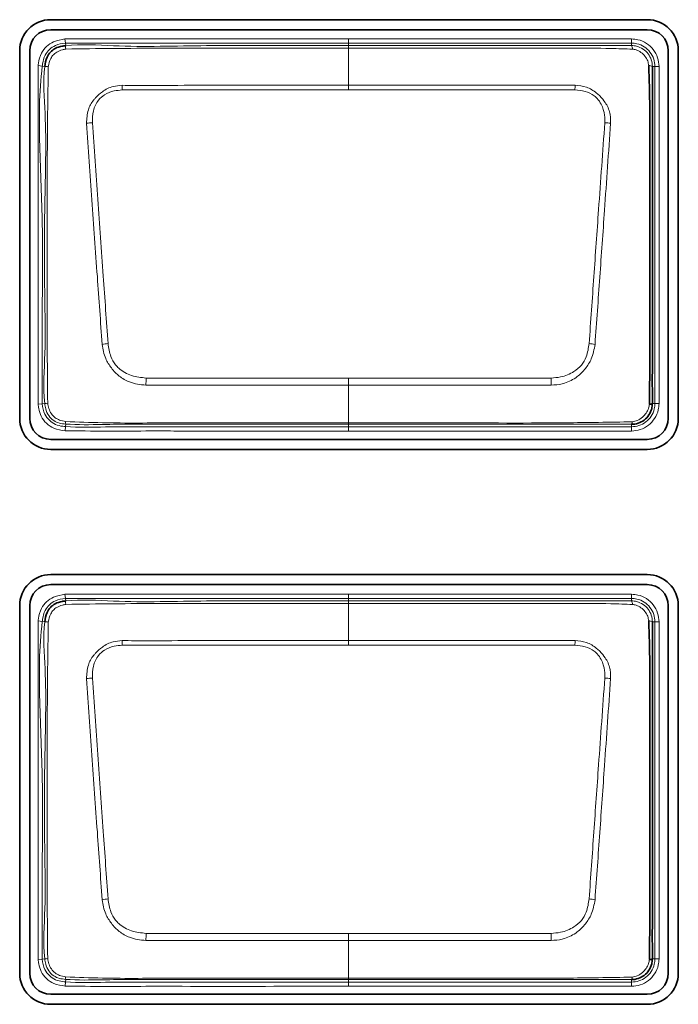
# Model space of a CAD drawing. Header units: millimetres. Extents: x 0 to 1118, y 0 to 864.
# Tile 19 of 85: x 266.37 to 271.65, y 182.04 to 189.93. Entities that reach past the tile are written whole.
import ezdxf

# ---------------------------------------------------------------- set-up
doc = ezdxf.new("R2010")
doc.units = ezdxf.units.MM

msp = doc.modelspace()

# ---------------------------------------------------------------- linework, layer by layer
at = {"color": 7, "linetype": 'Continuous', "lineweight": 35}
for p, q in [((271.397, 189.9278), (266.617, 189.9278)), ((266.617, 189.8473), (271.397, 189.8473)), ((266.3686, 189.6794), (266.3686, 186.7327)), ((266.4491, 186.7327), (266.4491, 189.6794)), ((271.565, 189.6794), (271.565, 186.7327)), ((271.6455, 186.7327), (271.6455, 189.6794)), ((271.2704, 186.6855), (271.2703, 186.6855)), ((271.397, 186.5647), (266.617, 186.5647)), ((266.617, 186.4843), (271.397, 186.4843)), ((271.397, 185.4811), (266.617, 185.4811)), ((266.617, 185.4007), (271.397, 185.4007)), ((266.3686, 185.2327), (266.3686, 182.286)), ((266.4491, 182.286), (266.4491, 185.2327)), ((271.565, 185.2327), (271.565, 182.286)), ((271.6455, 182.286), (271.6455, 185.2327)), ((271.2704, 182.2355), (271.2703, 182.2355)), ((271.397, 182.118), (266.617, 182.118)), ((266.617, 182.0376), (271.397, 182.0376))]:
    msp.add_line(p, q, dxfattribs=at)
at = {"color": 7, "linetype": 'Continuous', "lineweight": 18}
for p, q in [((266.7309, 189.7733), (266.7347, 189.7402)), ((269.0037, 189.7736), (271.2704, 189.7736)), ((271.2704, 189.7403), (271.2704, 189.7736)), ((266.7347, 189.7402), (266.737, 189.7199)), ((269.0037, 189.7198), (269.0037, 189.7403)), ((271.2704, 189.7403), (269.0037, 189.7403)), ((269.0037, 189.4019), (269.0037, 189.6985)), ((271.2704, 189.7199), (271.2704, 189.7403)), ((266.5165, 189.5595), (266.5496, 189.5553)), ((266.5698, 189.5528), (266.5496, 189.5553)), ((271.458, 189.5527), (271.4376, 189.5527)), ((271.458, 186.8527), (271.458, 189.5527)), ((271.458, 189.5527), (271.4913, 189.5527)), ((271.4913, 189.5527), (271.4913, 186.8527)), ((269.0037, 189.3645), (267.1902, 189.3645)), ((270.8172, 189.3645), (269.0037, 189.3645)), ((269.0037, 187.0561), (269.0037, 186.9987)), ((269.0037, 186.6972), (269.0037, 186.9987)), ((266.5164, 186.8466), (266.5496, 186.8503)), ((266.5496, 186.8503), (266.5699, 186.8526)), ((271.4376, 186.8527), (271.458, 186.8527)), ((271.458, 186.8527), (271.4913, 186.8527)), ((266.7372, 186.6877), (266.7355, 186.6673)), ((269.0037, 186.6972), (269.0037, 186.6857)), ((269.0037, 186.6857), (269.0037, 186.6651)), ((271.2703, 186.6651), (271.2703, 186.6855)), ((266.7328, 186.634), (266.7355, 186.6673)), ((269.0037, 186.6651), (271.2703, 186.6651)), ((269.0037, 186.6317), (269.0037, 186.6651)), ((271.2703, 186.6317), (269.0037, 186.6317)), ((271.2703, 186.6651), (271.2703, 186.6317)), ((266.7309, 185.3233), (266.7347, 185.2902)), ((266.7347, 185.2902), (266.737, 185.2699)), ((269.0037, 185.3236), (271.2704, 185.3236)), ((269.0037, 185.2698), (269.0037, 185.2903)), ((271.2704, 185.2903), (269.0037, 185.2903)), ((271.2704, 185.2903), (271.2704, 185.3236)), ((271.2704, 185.2699), (271.2704, 185.2903)), ((269.0037, 184.9519), (269.0037, 185.2485)), ((266.5165, 185.1095), (266.5496, 185.1053)), ((266.5698, 185.1028), (266.5496, 185.1053)), ((271.458, 185.1027), (271.4376, 185.1027)), ((271.458, 182.4027), (271.458, 185.1027)), ((271.458, 185.1027), (271.4913, 185.1027)), ((271.4913, 185.1027), (271.4913, 182.4027)), ((269.0037, 184.9145), (267.1902, 184.9145)), ((270.8172, 184.9145), (269.0037, 184.9145)), ((269.0037, 182.6061), (269.0037, 182.5487)), ((269.0037, 182.2472), (269.0037, 182.5487)), ((266.5164, 182.3966), (266.5496, 182.4003)), ((266.5496, 182.4003), (266.5699, 182.4026)), ((271.4376, 182.4027), (271.458, 182.4027)), ((271.458, 182.4027), (271.4913, 182.4027)), ((266.7328, 182.184), (266.7355, 182.2173)), ((266.7372, 182.2377), (266.7355, 182.2173)), ((269.0037, 182.2472), (269.0037, 182.2357)), ((269.0037, 182.2357), (269.0037, 182.2151)), ((269.0037, 182.2151), (271.2703, 182.2151)), ((269.0037, 182.1817), (269.0037, 182.2151)), ((271.2703, 182.2151), (271.2703, 182.2355)), ((271.2703, 182.2151), (271.2703, 182.1817)), ((271.2703, 182.1817), (269.0037, 182.1817))]:
    msp.add_line(p, q, dxfattribs=at)
at = {"color": 7, "linetype": 'Continuous', "lineweight": 18, "flags": 128}
for points in [[(269.0037, 189.7403), (269.0037, 189.741), (269.0037, 189.743), (269.0037, 189.7461), (269.0037, 189.7503), (269.0037, 189.7553), (269.0037, 189.761), (269.0037, 189.7672), (269.0037, 189.7736)], [(269.0037, 189.7403), (268.937, 189.7403), (268.6704, 189.7403), (268.137, 189.7403), (267.4797, 189.7403), (266.7347, 189.7402)], [(269.0037, 189.7198), (269.0037, 189.7194), (269.0037, 189.7183), (269.0037, 189.7165), (269.0037, 189.7141), (269.0037, 189.711), (269.0037, 189.7074), (269.0037, 189.7032), (269.0037, 189.6985)], [(269.0037, 189.4019), (269.4014, 189.4019), (270.8187, 189.4018)], [(269.0037, 189.4019), (269.0037, 189.3979), (269.0037, 189.3937), (269.0037, 189.3892), (269.0037, 189.3846), (269.0037, 189.3797), (269.0037, 189.3748), (269.0037, 189.3697), (269.0037, 189.3645)], [(269.0037, 186.9987), (268.6061, 186.9987), (267.3798, 186.9988)], [(267.3817, 187.0561), (268.7855, 187.0561), (269.0037, 187.0561)], [(269.0037, 187.0561), (269.222, 187.0561), (270.6258, 187.0561)], [(270.6276, 186.9988), (269.222, 186.9987), (269.0037, 186.9987)], [(269.0037, 185.2903), (268.937, 185.2903), (268.6704, 185.2903), (268.137, 185.2903), (267.4797, 185.2903), (266.7347, 185.2902)], [(269.0037, 185.2903), (269.0037, 185.291), (269.0037, 185.293), (269.0037, 185.2961), (269.0037, 185.3003), (269.0037, 185.3053), (269.0037, 185.311), (269.0037, 185.3172), (269.0037, 185.3236)], [(269.0037, 185.2698), (269.0037, 185.2694), (269.0037, 185.2683), (269.0037, 185.2665), (269.0037, 185.2641), (269.0037, 185.261), (269.0037, 185.2574), (269.0037, 185.2532), (269.0037, 185.2485)], [(269.0037, 184.9519), (269.4014, 184.9519), (270.8187, 184.9518)], [(269.0037, 184.9519), (269.0037, 184.9479), (269.0037, 184.9437), (269.0037, 184.9392), (269.0037, 184.9346), (269.0037, 184.9297), (269.0037, 184.9248), (269.0037, 184.9197), (269.0037, 184.9145)], [(267.3817, 182.6061), (268.7855, 182.6061), (269.0037, 182.6061)], [(269.0037, 182.6061), (269.222, 182.6061), (270.6258, 182.6061)], [(269.0037, 182.5487), (268.6061, 182.5487), (267.3798, 182.5488)], [(270.6276, 182.5488), (269.222, 182.5487), (269.0037, 182.5487)]]:
    msp.add_lwpolyline(points, dxfattribs=at)
at = {"color": 7, "linetype": 'Continuous', "lineweight": 35}
for centre, radius, start, end in [((266.617, 189.6794), 0.2484, 90, 180), ((271.397, 189.6794), 0.2484, 0, 90), ((266.617, 189.6794), 0.168, 90, 180), ((271.397, 189.6794), 0.168, 0, 90), ((271.4157, 186.8829), 0.0373, 266.51023, 305.92299), ((266.617, 186.7327), 0.2484, 180, 270), ((266.617, 186.7327), 0.168, 180, 270), ((271.397, 186.7327), 0.2484, 270, 360), ((271.397, 186.7327), 0.168, 270, 360), ((266.617, 185.2327), 0.2484, 90, 180), ((271.397, 185.2327), 0.2484, 360, 90), ((266.617, 185.2327), 0.168, 90, 180), ((271.397, 185.2327), 0.168, 360, 90), ((271.4157, 182.4329), 0.0373, 266.51023, 305.92299), ((266.617, 182.286), 0.2484, 180, 270), ((266.617, 182.286), 0.168, 180, 270), ((271.397, 182.286), 0.2484, 270, 360), ((271.397, 182.286), 0.168, 270, 360)]:
    msp.add_arc(centre, radius, start, end, dxfattribs=at)
at = {"color": 7, "linetype": 'Continuous', "lineweight": 18}
for centre, radius, start, end in [((266.8632, 189.7105), 0.1266, 175.75252, 188.15287), ((271.2326, 189.6948), 0.0454, 355.96569, 33.64705), ((266.5722, 189.3811), 0.1717, 81.47129, 90.81507), ((271.4121, 189.5125), 0.0476, 57.52032, 94.07551), ((257.0387, 188.9632), 10.1595, 2.26392, 2.47463), ((280.9687, 188.9632), 10.1595, 177.52537, 177.73608), ((266.9677, 188.6413), 0.4611, 92.07277, 97.89349), ((271.0397, 188.6413), 0.4611, 82.10683, 87.92755), ((267.1977, 186.1886), 1.1497, 96.06918, 98.42952), ((270.8097, 186.1886), 1.1497, 81.5706, 83.93095), ((306.7762, 185.7655), 39.4156, 178.12352, 178.20698), ((231.2313, 185.7655), 39.4156, 1.79302, 1.87648), ((266.5724, 187.0105), 0.1579, 269.06659, 277.55314), ((266.7991, 186.6998), 0.0631, 173.39747, 191.06133), ((271.2479, 186.704), 0.029, 320.39336, 2.68132), ((266.8632, 185.2605), 0.1266, 175.75252, 188.15287), ((271.2326, 185.2448), 0.0454, 355.96569, 33.64705), ((271.4121, 185.0625), 0.0476, 57.52032, 94.07551), ((266.5722, 184.9311), 0.1717, 81.47129, 90.81507), ((257.0387, 184.5132), 10.1595, 2.26392, 2.47463), ((280.9687, 184.5132), 10.1595, 177.52537, 177.73608), ((266.9677, 184.1913), 0.4611, 92.07277, 97.89349), ((271.0397, 184.1913), 0.4611, 82.10683, 87.92755), ((267.1977, 181.7386), 1.1497, 96.06918, 98.42952), ((270.8097, 181.7386), 1.1497, 81.5706, 83.93095), ((306.7762, 181.3155), 39.4156, 178.12352, 178.20698), ((231.2313, 181.3155), 39.4156, 1.79302, 1.87648), ((266.5724, 182.5605), 0.1579, 269.06659, 277.55314), ((266.7991, 182.2498), 0.0631, 173.39747, 191.06133), ((271.2479, 182.254), 0.029, 320.39336, 2.68132)]:
    msp.add_arc(centre, radius, start, end, dxfattribs=at)
for points, knots in [([(266.5165, 189.5595), (266.5174, 189.5659), (266.522, 189.6001), (266.5368, 189.6566), (266.5815, 189.7164), (266.6466, 189.7595), (266.7, 189.7682), (266.7309, 189.7733)], [0, 0, 0, 0, 0.058142, 0.312481, 0.516431, 0.720004, 1, 1, 1, 1]), ([(266.7309, 189.7733), (266.9805, 189.7734), (267.4797, 189.7737), (268.2373, 189.7736), (268.7453, 189.7736), (269.0037, 189.7736)], [0, 0, 0, 0, 0.329436, 0.658872, 1, 1, 1, 1]), ([(271.2704, 189.7736), (271.2878, 189.7724), (271.33, 189.7694), (271.3928, 189.7415), (271.4481, 189.6907), (271.4845, 189.6249), (271.4891, 189.5764), (271.4913, 189.5527)], [0, 0, 0, 0, 0.151112, 0.365617, 0.580258, 0.795218, 1, 1, 1, 1]), ([(266.7347, 189.7402), (266.7347, 189.7402), (266.7073, 189.7371), (266.6606, 189.7281), (266.6049, 189.6919), (266.5669, 189.6408), (266.5545, 189.5918), (266.5504, 189.5613), (266.5496, 189.5553)], [0, 0, 0, 0, 0.00007, 0.287537, 0.483939, 0.679062, 0.936857, 1, 1, 1, 1]), ([(266.7379, 189.6926), (266.7289, 189.6908), (266.7039, 189.686), (266.6686, 189.6723), (266.6369, 189.6474), (266.6098, 189.6084), (266.6025, 189.5738), (266.5977, 189.5509)], [0, 0, 0, 0, 0.1274956, 0.3530354, 0.5158655, 0.6796876, 1, 1, 1, 1]), ([(266.737, 189.7199), (266.737, 189.7199), (266.8635, 189.7342), (267.2417, 189.7041), (267.8658, 189.7253), (268.4943, 189.7192), (268.8733, 189.7197), (269.0037, 189.7198)], [0, 0, 0, 0, 0.000009, 0.168619, 0.498292, 0.827436, 1, 1, 1, 1]), ([(269.0037, 189.6985), (268.8712, 189.6986), (268.4921, 189.6986), (267.864, 189.6982), (267.2412, 189.6997), (266.8651, 189.6944), (266.7379, 189.6926)], [0, 0, 0, 0, 0.1755, 0.501918, 0.831626, 1, 1, 1, 1]), ([(269.0037, 189.7198), (269.2524, 189.7198), (269.7498, 189.7198), (270.3428, 189.7199), (270.7955, 189.7198), (271.0531, 189.7199), (271.2165, 189.7198), (271.2704, 189.7199), (271.2704, 189.7199)], [0, 0, 0, 0, 0.329148, 0.658296, 0.784897, 0.928025, 0.999991, 1, 1, 1, 1]), ([(271.2779, 189.6916), (271.2205, 189.6938), (271.0556, 189.7003), (270.7824, 189.698), (270.3506, 189.6989), (269.8101, 189.6984), (269.3252, 189.6986), (269.0564, 189.6985), (269.0037, 189.6985)], [0, 0, 0, 0, 0.075739, 0.217696, 0.360252, 0.645411, 0.930556, 1, 1, 1, 1]), ([(271.458, 189.5527), (271.458, 189.5527), (271.458, 189.5727), (271.4513, 189.6141), (271.4215, 189.6699), (271.3742, 189.713), (271.321, 189.7367), (271.2852, 189.7393), (271.2704, 189.7403)], [0, 0, 0, 0, 0.000068, 0.204828, 0.419781, 0.634393, 0.848864, 1, 1, 1, 1]), ([(271.2704, 189.7199), (271.2704, 189.7199), (271.2843, 189.72), (271.317, 189.7159), (271.3648, 189.6946), (271.4059, 189.6559), (271.4318, 189.6068), (271.4377, 189.5706), (271.4376, 189.5527), (271.4376, 189.5527)], [0, 0, 0, 0, 0.000076, 0.159905, 0.374062, 0.588093, 0.794093, 0.999924, 1, 1, 1, 1]), ([(271.4087, 189.56), (271.4065, 189.5726), (271.402, 189.5995), (271.3792, 189.636), (271.3474, 189.6666), (271.312, 189.6863), (271.2877, 189.6901), (271.2779, 189.6916)], [0, 0, 0, 0, 0.190909, 0.406669, 0.631062, 0.851531, 1, 1, 1, 1]), ([(266.5164, 186.8466), (266.5164, 187.1132), (266.5164, 187.5912), (266.5159, 188.2824), (266.5164, 188.9201), (266.5165, 189.3464), (266.5165, 189.5595)], [0, 0, 0, 0, 0.294817, 0.528637, 0.764318, 1, 1, 1, 1]), ([(266.5496, 189.5553), (266.5496, 189.5553), (266.5229, 189.3449), (266.5246, 188.9177), (266.5558, 188.2826), (266.5477, 187.5924), (266.5489, 187.1157), (266.5496, 186.8503)], [0, 0, 0, 0, 0.000007, 0.235195, 0.471316, 0.705749, 1, 1, 1, 1]), ([(266.5699, 186.8526), (266.5699, 186.8526), (266.5548, 186.986), (266.5769, 187.254), (266.5671, 187.7842), (266.564, 188.4251), (266.5881, 189.0571), (266.5541, 189.4282), (266.5698, 189.5528), (266.5698, 189.5528)], [0, 0, 0, 0, 0.000007, 0.149192, 0.296265, 0.589843, 0.860506, 0.999993, 1, 1, 1, 1]), ([(266.5977, 189.5509), (266.5958, 189.426), (266.5903, 189.0575), (266.5883, 188.4248), (266.5895, 187.7845), (266.5889, 187.2541), (266.5918, 186.9879), (266.5932, 186.854)], [0, 0, 0, 0, 0.138888, 0.409935, 0.703873, 0.851045, 1, 1, 1, 1]), ([(266.9044, 189.098), (266.9059, 189.1348), (266.9087, 189.2013), (266.9469, 189.2673), (266.9869, 189.3144), (267.035, 189.3578), (267.1084, 189.3955), (267.1646, 189.4), (267.1887, 189.4018)], [0, 0, 0, 0, 0.236036, 0.4261787, 0.4777369, 0.6372506, 0.844602, 1, 1, 1, 1]), ([(267.1902, 189.3645), (267.1686, 189.3628), (267.1189, 189.359), (267.0515, 189.3327), (266.9897, 189.2784), (266.9536, 189.198), (266.9519, 189.134), (266.951, 189.1021)], [0, 0, 0, 0, 0.160648, 0.369005, 0.524127, 0.762874, 1, 1, 1, 1]), ([(267.1887, 189.4018), (267.255, 189.4016), (267.4539, 189.401), (267.7854, 189.4023), (268.1872, 189.4017), (268.5934, 189.4019), (268.8669, 189.4019), (269.0037, 189.4019)], [0, 0, 0, 0, 0.109645, 0.328736, 0.547827, 0.773914, 1, 1, 1, 1]), ([(271.0564, 189.1021), (271.0566, 189.1223), (271.0569, 189.1731), (271.0355, 189.2409), (271.0027, 189.2916), (270.9597, 189.3287), (270.8993, 189.3572), (270.8445, 189.3621), (270.8172, 189.3645)], [0, 0, 0, 0, 0.150039, 0.377629, 0.518715, 0.593819, 0.797701, 1, 1, 1, 1]), ([(270.8187, 189.4018), (270.8494, 189.3989), (270.9117, 189.3929), (270.9761, 189.3534), (271.0248, 189.3098), (271.0679, 189.2592), (271.0918, 189.2048), (271.1032, 189.1476), (271.1031, 189.1209), (271.1031, 189.098)], [0, 0, 0, 0, 0.196953, 0.400474, 0.477525, 0.621985, 0.827103, 0.852197, 1, 1, 1, 1]), ([(267.0292, 187.3258), (267.0163, 187.5069), (266.989, 187.8931), (266.9471, 188.484), (266.9186, 188.8932), (266.9044, 189.098)], [0, 0, 0, 0, 0.306049, 0.652529, 1, 1, 1, 1]), ([(266.951, 189.1021), (266.9657, 188.8976), (266.9949, 188.4887), (267.0367, 187.8984), (267.0636, 187.5125), (267.0762, 187.3318)], [0, 0, 0, 0, 0.347304, 0.694424, 1, 1, 1, 1]), ([(270.9313, 187.3318), (270.9437, 187.5109), (270.9687, 187.8691), (271.0103, 188.4596), (271.0398, 188.87), (271.0564, 189.1021)], [0, 0, 0, 0, 0.302974, 0.605825, 1, 1, 1, 1]), ([(271.1031, 189.098), (271.0868, 188.8656), (271.0582, 188.4549), (271.0164, 187.8639), (270.991, 187.5054), (270.9782, 187.3258)], [0, 0, 0, 0, 0.394267, 0.696552, 1, 1, 1, 1]), ([(267.3798, 186.9988), (267.3345, 187.0037), (267.2576, 187.012), (267.1785, 187.0603), (267.1325, 187.1009), (267.0943, 187.1467), (267.0478, 187.2185), (267.036, 187.2868), (267.0292, 187.3258)], [0, 0, 0, 0, 0.256994, 0.435753, 0.518339, 0.608051, 0.775867, 1, 1, 1, 1]), ([(267.0762, 187.3318), (267.0816, 187.2968), (267.0909, 187.2369), (267.1263, 187.1708), (267.1806, 187.1152), (267.2633, 187.0682), (267.3423, 187.0602), (267.3817, 187.0561)], [0, 0, 0, 0, 0.231465, 0.397413, 0.481538, 0.74157, 1, 1, 1, 1]), ([(270.6258, 187.0561), (270.6516, 187.0579), (270.7159, 187.0624), (270.8008, 187.099), (270.8727, 187.1558), (270.916, 187.2348), (270.9256, 187.2961), (270.9313, 187.3318)], [0, 0, 0, 0, 0.169426, 0.422531, 0.593644, 0.763575, 1, 1, 1, 1]), ([(270.9782, 187.3258), (270.9711, 187.286), (270.9587, 187.2161), (270.9026, 187.1301), (270.8326, 187.0586), (270.7636, 187.0233), (270.6924, 187.0034), (270.6568, 187.0009), (270.6276, 186.9988)], [0, 0, 0, 0, 0.229046, 0.401207, 0.578038, 0.797363, 0.83357, 1, 1, 1, 1]), ([(266.7328, 186.634), (266.7017, 186.6379), (266.6467, 186.6446), (266.5811, 186.6911), (266.5387, 186.7467), (266.5222, 186.8021), (266.5179, 186.8349), (266.5164, 186.8466)], [0, 0, 0, 0, 0.276626, 0.489449, 0.702472, 0.894255, 1, 1, 1, 1]), ([(266.5496, 186.8503), (266.5496, 186.8503), (266.5528, 186.8213), (266.5619, 186.7712), (266.6047, 186.7155), (266.6544, 186.6804), (266.7012, 186.6705), (266.7283, 186.6679), (266.7355, 186.6673)], [0, 0, 0, 0, 0.000069, 0.304094, 0.511824, 0.715977, 0.924845, 1, 1, 1, 1]), ([(266.7372, 186.6877), (266.7372, 186.6877), (266.7201, 186.6891), (266.6865, 186.693), (266.6373, 186.7138), (266.5973, 186.754), (266.5762, 186.804), (266.5715, 186.838), (266.5699, 186.8526), (266.5699, 186.8526)], [0, 0, 0, 0, 0.000077, 0.197333, 0.387983, 0.604747, 0.83111, 0.999923, 1, 1, 1, 1]), ([(266.5932, 186.854), (266.5956, 186.8401), (266.6007, 186.8108), (266.6203, 186.7699), (266.6508, 186.7382), (266.6902, 186.7159), (266.7197, 186.7103), (266.7364, 186.7071)], [0, 0, 0, 0, 0.189123, 0.39968, 0.598829, 0.771957, 1, 1, 1, 1]), ([(271.2703, 186.6651), (271.2904, 186.6669), (271.3316, 186.6708), (271.3875, 186.7018), (271.4307, 186.7487), (271.4544, 186.802), (271.457, 186.8379), (271.458, 186.8527)], [0, 0, 0, 0, 0.204674, 0.419842, 0.63439, 0.848799, 1, 1, 1, 1]), ([(271.4913, 186.8527), (271.4901, 186.8352), (271.4871, 186.793), (271.4592, 186.7303), (271.4083, 186.675), (271.3425, 186.6385), (271.294, 186.634), (271.2703, 186.6317)], [0, 0, 0, 0, 0.151184, 0.365635, 0.580222, 0.795405, 1, 1, 1, 1]), ([(271.2769, 186.7054), (271.2906, 186.7081), (271.3202, 186.714), (271.358, 186.7399), (271.3892, 186.774), (271.4085, 186.8103), (271.412, 186.8356), (271.4134, 186.8457)], [0, 0, 0, 0, 0.197464, 0.427893, 0.636791, 0.855624, 1, 1, 1, 1]), ([(266.7364, 186.7071), (266.8345, 186.7034), (267.1236, 186.6927), (267.6043, 186.6986), (268.1779, 186.6968), (268.6444, 186.6972), (268.9197, 186.6972), (269.0037, 186.6972)], [0, 0, 0, 0, 0.129882, 0.382749, 0.635797, 0.888846, 1, 1, 1, 1]), ([(269.0037, 186.6857), (268.7538, 186.6858), (268.2541, 186.6859), (267.5965, 186.6849), (267.0913, 186.6871), (266.8349, 186.6798), (266.7372, 186.6877), (266.7372, 186.6877)], [0, 0, 0, 0, 0.330742, 0.661483, 0.870168, 0.999991, 1, 1, 1, 1]), ([(269.0037, 186.6972), (269.0482, 186.6972), (269.2704, 186.6971), (269.8481, 186.6979), (270.5615, 186.693), (271.097, 186.7023), (271.2769, 186.7054)], [0, 0, 0, 0, 0.058653, 0.293263, 0.762483, 1, 1, 1, 1]), ([(271.2703, 186.6855), (271.092, 186.6856), (270.5601, 186.6857), (269.8045, 186.6857), (269.2272, 186.6857), (269.0037, 186.6857)], [0, 0, 0, 0, 0.2359965, 0.7041641, 1, 1, 1, 1]), ([(269.0037, 186.6317), (268.9815, 186.6317), (268.8704, 186.6317), (268.4037, 186.6318), (267.8842, 186.6312), (267.3462, 186.6322), (267.0558, 186.6294), (266.8406, 186.6325), (266.7328, 186.634)], [0, 0, 0, 0, 0.029357, 0.146783, 0.616488, 0.715592, 0.857623, 1, 1, 1, 1]), ([(266.7355, 186.6673), (266.7355, 186.6673), (266.8418, 186.6586), (267.0568, 186.6661), (267.4859, 186.6645), (267.9721, 186.6652), (268.5137, 186.665), (268.8404, 186.6651), (269.0037, 186.6651)], [0, 0, 0, 0, 0.000009, 0.1411, 0.283602, 0.567928, 0.783964, 1, 1, 1, 1]), ([(266.5165, 185.1095), (266.5174, 185.1159), (266.522, 185.1501), (266.5368, 185.2066), (266.5815, 185.2664), (266.6466, 185.3095), (266.7, 185.3182), (266.7309, 185.3233)], [0, 0, 0, 0, 0.058142, 0.312481, 0.516431, 0.720004, 1, 1, 1, 1]), ([(266.7347, 185.2902), (266.7347, 185.2902), (266.7073, 185.2871), (266.6606, 185.2781), (266.6049, 185.2419), (266.5669, 185.1908), (266.5545, 185.1418), (266.5504, 185.1113), (266.5496, 185.1053)], [0, 0, 0, 0, 0.00007, 0.287537, 0.483939, 0.679062, 0.936857, 1, 1, 1, 1]), ([(266.7309, 185.3233), (266.9805, 185.3234), (267.4797, 185.3237), (268.2373, 185.3236), (268.7453, 185.3236), (269.0037, 185.3236)], [0, 0, 0, 0, 0.329436, 0.658872, 1, 1, 1, 1]), ([(266.737, 185.2699), (266.737, 185.2699), (266.8635, 185.2842), (267.2417, 185.2541), (267.8658, 185.2753), (268.4943, 185.2692), (268.8733, 185.2697), (269.0037, 185.2698)], [0, 0, 0, 0, 0.000009, 0.168619, 0.498292, 0.827436, 1, 1, 1, 1]), ([(269.0037, 185.2698), (269.2524, 185.2698), (269.7498, 185.2698), (270.3428, 185.2699), (270.7955, 185.2698), (271.0531, 185.2699), (271.2165, 185.2698), (271.2704, 185.2699), (271.2704, 185.2699)], [0, 0, 0, 0, 0.329148, 0.658296, 0.784897, 0.928025, 0.999991, 1, 1, 1, 1]), ([(271.2704, 185.3236), (271.2878, 185.3224), (271.33, 185.3194), (271.3928, 185.2915), (271.4481, 185.2407), (271.4845, 185.1749), (271.4891, 185.1264), (271.4913, 185.1027)], [0, 0, 0, 0, 0.151112, 0.365617, 0.580258, 0.795218, 1, 1, 1, 1]), ([(271.458, 185.1027), (271.458, 185.1027), (271.458, 185.1227), (271.4513, 185.1641), (271.4215, 185.2199), (271.3742, 185.263), (271.321, 185.2867), (271.2852, 185.2893), (271.2704, 185.2903)], [0, 0, 0, 0, 0.000068, 0.204828, 0.419781, 0.634393, 0.848864, 1, 1, 1, 1]), ([(271.2704, 185.2699), (271.2704, 185.2699), (271.2843, 185.27), (271.317, 185.2659), (271.3648, 185.2446), (271.4059, 185.2059), (271.4318, 185.1568), (271.4377, 185.1206), (271.4376, 185.1027), (271.4376, 185.1027)], [0, 0, 0, 0, 0.000076, 0.159905, 0.374062, 0.588093, 0.794093, 0.999924, 1, 1, 1, 1]), ([(266.7379, 185.2426), (266.7289, 185.2408), (266.7039, 185.236), (266.6686, 185.2223), (266.6369, 185.1974), (266.6098, 185.1584), (266.6025, 185.1238), (266.5977, 185.1009)], [0, 0, 0, 0, 0.1274956, 0.3530354, 0.5158655, 0.6796876, 1, 1, 1, 1]), ([(269.0037, 185.2485), (268.8712, 185.2486), (268.4921, 185.2486), (267.864, 185.2482), (267.2412, 185.2497), (266.8651, 185.2444), (266.7379, 185.2426)], [0, 0, 0, 0, 0.1755, 0.501918, 0.831626, 1, 1, 1, 1]), ([(271.2779, 185.2416), (271.2205, 185.2438), (271.0556, 185.2503), (270.7824, 185.248), (270.3506, 185.2489), (269.8101, 185.2484), (269.3252, 185.2486), (269.0564, 185.2485), (269.0037, 185.2485)], [0, 0, 0, 0, 0.075739, 0.217696, 0.360252, 0.645411, 0.930556, 1, 1, 1, 1]), ([(271.4087, 185.11), (271.4065, 185.1226), (271.402, 185.1495), (271.3792, 185.186), (271.3474, 185.2166), (271.312, 185.2363), (271.2877, 185.2401), (271.2779, 185.2416)], [0, 0, 0, 0, 0.190909, 0.406669, 0.631062, 0.851531, 1, 1, 1, 1]), ([(266.5164, 182.3966), (266.5164, 182.6632), (266.5164, 183.1412), (266.5159, 183.8324), (266.5164, 184.4701), (266.5165, 184.8964), (266.5165, 185.1095)], [0, 0, 0, 0, 0.294817, 0.528637, 0.764318, 1, 1, 1, 1]), ([(266.5496, 185.1053), (266.5496, 185.1053), (266.5229, 184.8949), (266.5246, 184.4677), (266.5558, 183.8326), (266.5477, 183.1424), (266.5489, 182.6657), (266.5496, 182.4003)], [0, 0, 0, 0, 0.000007, 0.235195, 0.471316, 0.705749, 1, 1, 1, 1]), ([(266.5699, 182.4026), (266.5699, 182.4026), (266.5548, 182.536), (266.5769, 182.804), (266.5671, 183.3342), (266.564, 183.9751), (266.5881, 184.6071), (266.5541, 184.9782), (266.5698, 185.1028), (266.5698, 185.1028)], [0, 0, 0, 0, 0.000007, 0.149192, 0.296265, 0.589843, 0.860506, 0.999993, 1, 1, 1, 1]), ([(266.5977, 185.1009), (266.5958, 184.976), (266.5903, 184.6075), (266.5883, 183.9748), (266.5895, 183.3345), (266.5889, 182.8041), (266.5918, 182.5379), (266.5932, 182.404)], [0, 0, 0, 0, 0.138888, 0.409935, 0.703873, 0.851045, 1, 1, 1, 1]), ([(266.9044, 184.648), (266.9059, 184.6848), (266.9087, 184.7513), (266.9469, 184.8173), (266.9869, 184.8644), (267.035, 184.9078), (267.1084, 184.9455), (267.1646, 184.95), (267.1887, 184.9518)], [0, 0, 0, 0, 0.236036, 0.4261787, 0.4777369, 0.6372506, 0.844602, 1, 1, 1, 1]), ([(267.1887, 184.9518), (267.255, 184.9516), (267.4539, 184.951), (267.7854, 184.9523), (268.1872, 184.9517), (268.5934, 184.9519), (268.8669, 184.9519), (269.0037, 184.9519)], [0, 0, 0, 0, 0.109645, 0.328736, 0.547827, 0.773914, 1, 1, 1, 1]), ([(270.8187, 184.9518), (270.8494, 184.9489), (270.9117, 184.9429), (270.9761, 184.9034), (271.0248, 184.8598), (271.0679, 184.8092), (271.0918, 184.7548), (271.1032, 184.6976), (271.1031, 184.6709), (271.1031, 184.648)], [0, 0, 0, 0, 0.196953, 0.400474, 0.477525, 0.621985, 0.827103, 0.852197, 1, 1, 1, 1]), ([(267.1902, 184.9145), (267.1686, 184.9128), (267.1189, 184.909), (267.0515, 184.8827), (266.9897, 184.8284), (266.9536, 184.748), (266.9519, 184.684), (266.951, 184.6521)], [0, 0, 0, 0, 0.160648, 0.369005, 0.524127, 0.762874, 1, 1, 1, 1]), ([(271.0564, 184.6521), (271.0566, 184.6723), (271.0569, 184.7231), (271.0355, 184.7909), (271.0027, 184.8416), (270.9597, 184.8787), (270.8993, 184.9072), (270.8445, 184.9121), (270.8172, 184.9145)], [0, 0, 0, 0, 0.150039, 0.377629, 0.518715, 0.593819, 0.797701, 1, 1, 1, 1]), ([(267.0292, 182.8758), (267.0163, 183.0569), (266.989, 183.4431), (266.9471, 184.034), (266.9186, 184.4432), (266.9044, 184.648)], [0, 0, 0, 0, 0.306049, 0.652529, 1, 1, 1, 1]), ([(266.951, 184.6521), (266.9657, 184.4476), (266.9949, 184.0387), (267.0367, 183.4484), (267.0636, 183.0625), (267.0762, 182.8818)], [0, 0, 0, 0, 0.347304, 0.694424, 1, 1, 1, 1]), ([(270.9313, 182.8818), (270.9437, 183.0609), (270.9687, 183.4191), (271.0103, 184.0096), (271.0398, 184.42), (271.0564, 184.6521)], [0, 0, 0, 0, 0.302974, 0.605825, 1, 1, 1, 1]), ([(271.1031, 184.648), (271.0868, 184.4156), (271.0582, 184.0049), (271.0164, 183.4139), (270.991, 183.0554), (270.9782, 182.8758)], [0, 0, 0, 0, 0.394267, 0.696552, 1, 1, 1, 1]), ([(267.3798, 182.5488), (267.3345, 182.5537), (267.2576, 182.562), (267.1785, 182.6103), (267.1325, 182.6509), (267.0943, 182.6967), (267.0478, 182.7685), (267.036, 182.8368), (267.0292, 182.8758)], [0, 0, 0, 0, 0.256994, 0.435753, 0.518339, 0.608051, 0.775867, 1, 1, 1, 1]), ([(267.0762, 182.8818), (267.0816, 182.8468), (267.0909, 182.7869), (267.1263, 182.7208), (267.1806, 182.6652), (267.2633, 182.6182), (267.3423, 182.6102), (267.3817, 182.6061)], [0, 0, 0, 0, 0.231465, 0.397413, 0.481538, 0.74157, 1, 1, 1, 1]), ([(270.6258, 182.6061), (270.6516, 182.6079), (270.7159, 182.6124), (270.8008, 182.649), (270.8727, 182.7058), (270.916, 182.7848), (270.9256, 182.8461), (270.9313, 182.8818)], [0, 0, 0, 0, 0.169426, 0.422531, 0.593644, 0.763575, 1, 1, 1, 1]), ([(270.9782, 182.8758), (270.9711, 182.836), (270.9587, 182.7661), (270.9026, 182.6801), (270.8326, 182.6086), (270.7636, 182.5733), (270.6924, 182.5534), (270.6568, 182.5509), (270.6276, 182.5488)], [0, 0, 0, 0, 0.229046, 0.401207, 0.578038, 0.797363, 0.83357, 1, 1, 1, 1]), ([(266.7328, 182.184), (266.7017, 182.1879), (266.6467, 182.1946), (266.5811, 182.2411), (266.5387, 182.2967), (266.5222, 182.3521), (266.5179, 182.3849), (266.5164, 182.3966)], [0, 0, 0, 0, 0.276626, 0.489449, 0.702472, 0.894255, 1, 1, 1, 1]), ([(266.5496, 182.4003), (266.5496, 182.4003), (266.5528, 182.3713), (266.5619, 182.3212), (266.6047, 182.2655), (266.6544, 182.2304), (266.7012, 182.2205), (266.7283, 182.2179), (266.7355, 182.2173)], [0, 0, 0, 0, 0.000069, 0.304094, 0.511824, 0.715977, 0.924845, 1, 1, 1, 1]), ([(266.7372, 182.2377), (266.7372, 182.2377), (266.7201, 182.2391), (266.6865, 182.243), (266.6373, 182.2638), (266.5973, 182.304), (266.5762, 182.354), (266.5715, 182.388), (266.5699, 182.4026), (266.5699, 182.4026)], [0, 0, 0, 0, 0.000077, 0.197333, 0.387983, 0.604747, 0.83111, 0.999923, 1, 1, 1, 1]), ([(266.5932, 182.404), (266.5956, 182.3901), (266.6007, 182.3608), (266.6203, 182.3199), (266.6508, 182.2882), (266.6902, 182.2659), (266.7197, 182.2603), (266.7364, 182.2571)], [0, 0, 0, 0, 0.189123, 0.39968, 0.598829, 0.771957, 1, 1, 1, 1]), ([(271.2703, 182.2151), (271.2904, 182.2169), (271.3316, 182.2208), (271.3875, 182.2518), (271.4307, 182.2987), (271.4544, 182.352), (271.457, 182.3879), (271.458, 182.4027)], [0, 0, 0, 0, 0.204674, 0.419842, 0.63439, 0.848799, 1, 1, 1, 1]), ([(271.4913, 182.4027), (271.4901, 182.3852), (271.4871, 182.343), (271.4592, 182.2803), (271.4083, 182.225), (271.3425, 182.1885), (271.294, 182.184), (271.2703, 182.1817)], [0, 0, 0, 0, 0.151184, 0.365635, 0.580222, 0.795405, 1, 1, 1, 1]), ([(271.2769, 182.2554), (271.2906, 182.2581), (271.3202, 182.264), (271.358, 182.2899), (271.3892, 182.324), (271.4085, 182.3603), (271.412, 182.3856), (271.4134, 182.3957)], [0, 0, 0, 0, 0.197464, 0.427893, 0.636791, 0.855624, 1, 1, 1, 1]), ([(269.0037, 182.1817), (268.9815, 182.1817), (268.8704, 182.1817), (268.4037, 182.1818), (267.8842, 182.1812), (267.3462, 182.1822), (267.0558, 182.1794), (266.8406, 182.1825), (266.7328, 182.184)], [0, 0, 0, 0, 0.029357, 0.146783, 0.616488, 0.715592, 0.857623, 1, 1, 1, 1]), ([(266.7355, 182.2173), (266.7355, 182.2173), (266.8418, 182.2086), (267.0568, 182.2161), (267.4859, 182.2145), (267.9721, 182.2152), (268.5137, 182.215), (268.8404, 182.2151), (269.0037, 182.2151)], [0, 0, 0, 0, 0.000009, 0.1411, 0.283602, 0.567928, 0.783964, 1, 1, 1, 1]), ([(266.7364, 182.2571), (266.8345, 182.2534), (267.1236, 182.2427), (267.6043, 182.2486), (268.1779, 182.2468), (268.6444, 182.2472), (268.9197, 182.2472), (269.0037, 182.2472)], [0, 0, 0, 0, 0.129882, 0.382749, 0.635797, 0.888846, 1, 1, 1, 1]), ([(269.0037, 182.2357), (268.7538, 182.2358), (268.2541, 182.2359), (267.5965, 182.2349), (267.0913, 182.2371), (266.8349, 182.2298), (266.7372, 182.2377), (266.7372, 182.2377)], [0, 0, 0, 0, 0.330742, 0.661483, 0.870168, 0.999991, 1, 1, 1, 1]), ([(269.0037, 182.2472), (269.0482, 182.2472), (269.2704, 182.2471), (269.8481, 182.2479), (270.5615, 182.243), (271.097, 182.2523), (271.2769, 182.2554)], [0, 0, 0, 0, 0.058653, 0.293263, 0.762483, 1, 1, 1, 1]), ([(271.2703, 182.2355), (271.092, 182.2356), (270.5601, 182.2357), (269.8045, 182.2357), (269.2272, 182.2357), (269.0037, 182.2357)], [0, 0, 0, 0, 0.2359965, 0.7041641, 1, 1, 1, 1])]:
    msp.add_open_spline(points, degree=3, knots=knots, dxfattribs=at)
at = {"color": 7, "linetype": 'Continuous', "lineweight": 35}
for points, knots in [([(266.5698, 189.5528), (266.5698, 189.5528), (266.573, 189.578), (266.5803, 189.6201), (266.6124, 189.6701), (266.6549, 189.7018), (266.6989, 189.7148), (266.7274, 189.7188), (266.737, 189.7199), (266.737, 189.7199)], [0, 0, 0, 0, 0.000077, 0.292145, 0.481329, 0.668501, 0.889292, 0.999923, 1, 1, 1, 1]), ([(271.4134, 186.8457), (271.4153, 186.988), (271.4191, 187.2707), (271.4181, 187.8339), (271.4187, 188.3903), (271.4178, 188.8743), (271.4169, 189.1448), (271.4159, 189.3509), (271.4111, 189.489), (271.4087, 189.56)], [0, 0, 0, 0, 0.157294, 0.312474, 0.622468, 0.772195, 0.847355, 0.921427, 1, 1, 1, 1]), ([(271.4376, 189.5527), (271.4376, 189.5527), (271.4375, 189.4852), (271.4375, 189.3485), (271.4376, 189.1452), (271.4375, 188.874), (271.4375, 188.3905), (271.4374, 187.8338), (271.4376, 187.2739), (271.4372, 186.9916), (271.4376, 186.8527), (271.4376, 186.8527)], [0, 0, 0, 0, 0.000007, 0.075686, 0.15099, 0.226275, 0.376845, 0.688419, 0.844208, 0.999993, 1, 1, 1, 1]), ([(271.4376, 186.8527), (271.4376, 186.8527), (271.4376, 186.8386), (271.4335, 186.806), (271.4123, 186.7585), (271.3739, 186.7175), (271.3248, 186.6914), (271.2884, 186.6855), (271.2704, 186.6855), (271.2704, 186.6855)], [0, 0, 0, 0, 0.000076, 0.162066, 0.372152, 0.585973, 0.793109, 0.999924, 1, 1, 1, 1]), ([(266.5698, 185.1028), (266.5698, 185.1028), (266.573, 185.128), (266.5803, 185.1701), (266.6124, 185.2201), (266.6549, 185.2518), (266.6989, 185.2648), (266.7274, 185.2688), (266.737, 185.2699), (266.737, 185.2699)], [0, 0, 0, 0, 0.000077, 0.292145, 0.481329, 0.668501, 0.889292, 0.999923, 1, 1, 1, 1]), ([(271.4134, 182.3957), (271.4153, 182.538), (271.4191, 182.8207), (271.4181, 183.3839), (271.4187, 183.9403), (271.4178, 184.4243), (271.4169, 184.6948), (271.4159, 184.9009), (271.4111, 185.039), (271.4087, 185.11)], [0, 0, 0, 0, 0.157294, 0.312474, 0.622468, 0.772195, 0.847355, 0.921427, 1, 1, 1, 1]), ([(271.4376, 185.1027), (271.4376, 185.1027), (271.4375, 185.0352), (271.4375, 184.8985), (271.4376, 184.6952), (271.4375, 184.424), (271.4375, 183.9405), (271.4374, 183.3838), (271.4376, 182.8239), (271.4372, 182.5416), (271.4376, 182.4027), (271.4376, 182.4027)], [0, 0, 0, 0, 0.000007, 0.075686, 0.15099, 0.226275, 0.376845, 0.688419, 0.844208, 0.999993, 1, 1, 1, 1]), ([(271.4376, 182.4027), (271.4376, 182.4027), (271.4376, 182.3886), (271.4335, 182.356), (271.4123, 182.3085), (271.3739, 182.2675), (271.3248, 182.2414), (271.2884, 182.2355), (271.2704, 182.2355), (271.2704, 182.2355)], [0, 0, 0, 0, 0.000076, 0.162066, 0.372152, 0.585973, 0.793109, 0.999924, 1, 1, 1, 1])]:
    msp.add_open_spline(points, degree=3, knots=knots, dxfattribs=at)

doc.saveas('drawing.dxf')
